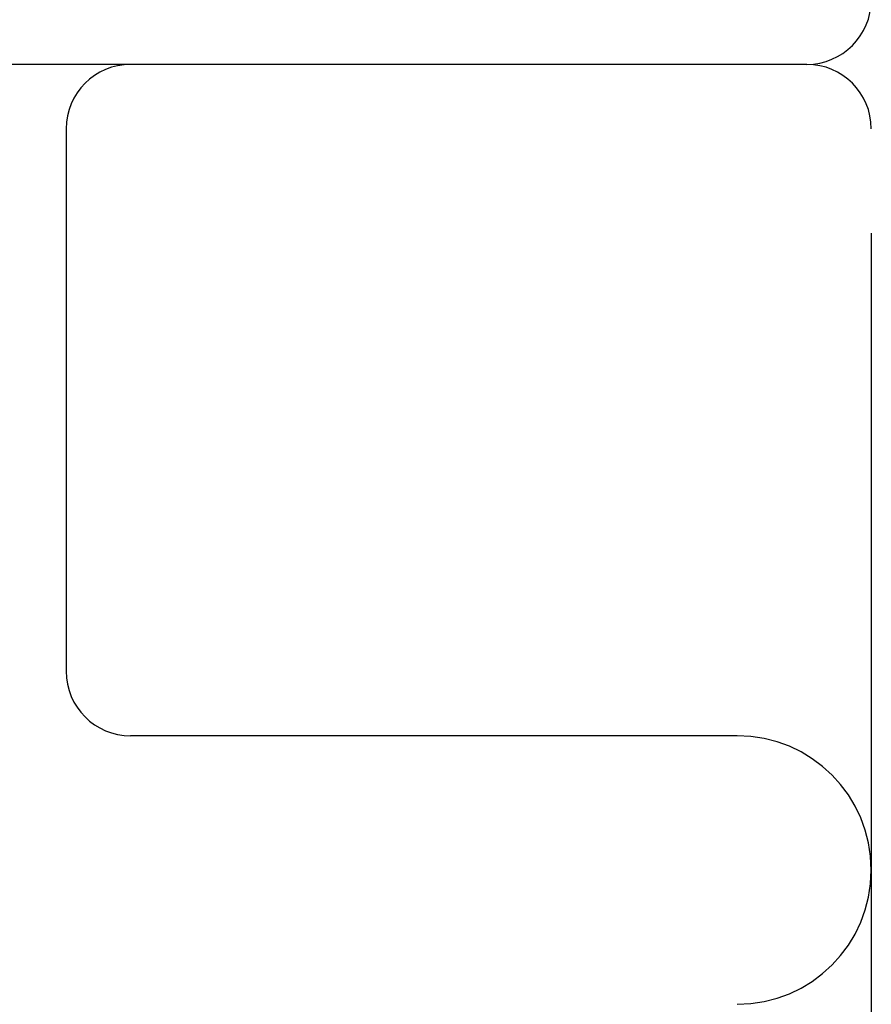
# Model space of a CAD drawing. Header units: inches. Extents: x 0 to 184, y 0 to 119.
# Tile 87 of 116: x 103.07 to 103.269, y 44.233 to 44.462. Entities that reach past the tile are written whole.
import ezdxf

# ---------------------------------------------------------------- set-up
doc = ezdxf.new("R2010")
doc.units = ezdxf.units.IN
doc.header["$LTSCALE"] = 10.121375
doc.header["$MEASUREMENT"] = 0
doc.linetypes.add('HIDDEN', pattern=[0.2, 0.1, -0.1])
doc.layers.add('DEFAULT_2', color=8, linetype='HIDDEN')

msp = doc.modelspace()

# ---------------------------------------------------------------- linework, layer by layer
at = {"layer": 'DEFAULT_2', "color": 8, "linetype": 'HIDDEN'}
for p, q in [((103.26852, 46.43659), (103.26852, 43.46659)), ((103.25352, 44.45159), (102.69352, 44.45159)), ((103.08102, 44.43659), (103.08102, 44.31034)), ((103.23727, 44.29534), (103.09602, 44.29534))]:
    msp.add_line(p, q, dxfattribs=at)
for centre, radius, start, end in [((103.25352, 44.46659), 0.015, 270, 360), ((103.09602, 44.43659), 0.015, 90, 180), ((103.25352, 44.43659), 0.015, 0, 90), ((103.09602, 44.31034), 0.015, 180, 270), ((103.23727, 44.26409), 0.03125, 270, 90)]:
    msp.add_arc(centre, radius, start, end, dxfattribs=at)

doc.saveas('drawing.dxf')
